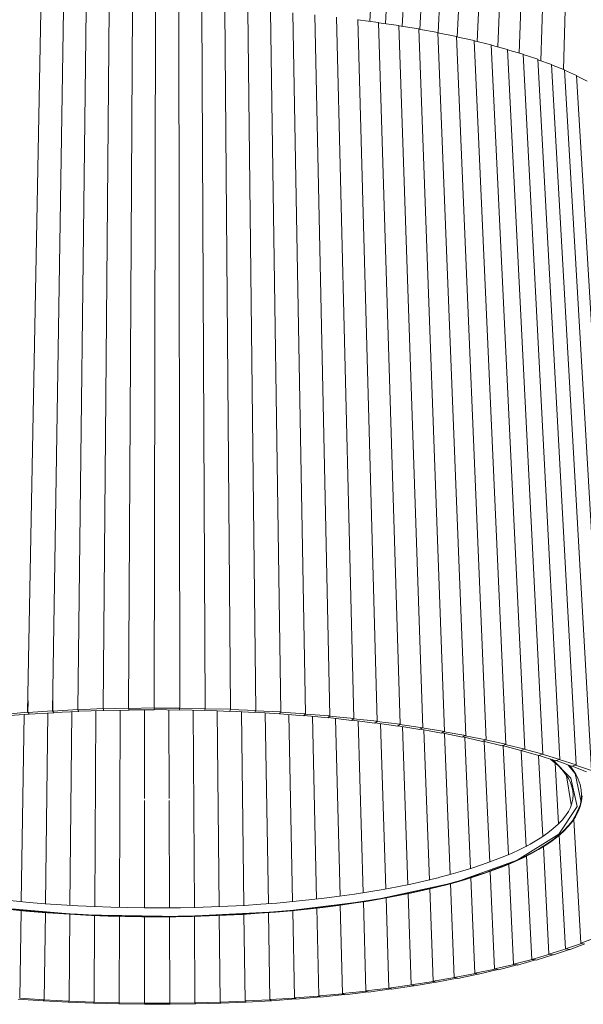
# Model space of a CAD drawing. Header units: millimetres. Extents: x 2868 to 11019, y -1415 to 7989.
# Tile 2 of 83: x 5783 to 6048, y -885 to -422. Entities that reach past the tile are written whole.
import ezdxf

# ---------------------------------------------------------------- set-up
doc = ezdxf.new("R2010")
doc.units = ezdxf.units.MM
doc.layers.add('E-LITE-EQPM', color=7, linetype='Continuous', lineweight=20)

# ---------------------------------------------------------------- blocks, each defined once
blk = doc.blocks.new('64314-7L   _Suspended_tensor - 64314-44-7L SAMBA Black_ribbon beige pendant lamp ø450-7L-545827-00 Isometrico PDF')
at = {"layer": 'E-LITE-EQPM', "color": 253, "lineweight": 15, "true_color": 0xaaaaaa}
for p, q in [((2780.9, -184.59), (2772.59, -441.09)), ((2790.84, -183.33), (2783.15, -445.16)), ((2752.56, -189.13), (2742.6, -432.06)), ((2761.75, -187.49), (2752.3, -434.58)), ((2771.2, -185.98), (2762.31, -437.49)), ((2735.1, -192.77), (2724.22, -427.97)), ((2743.68, -190.89), (2733.23, -429.87)), ((2711.45, -199.06), (2699.48, -423.62)), ((2718.97, -196.86), (2707.32, -424.88)), ((2726.86, -194.76), (2715.58, -426.31)), ((2704.32, -201.36), (2692.07, -422.53)), ((2558.6, -416.62), (2554.59, -746.37)), ((2569.43, -416.25), (2566.52, -745.96)), ((2580.31, -416.02), (2578.52, -745.7)), ((2591.21, -415.94), (2590.54, -745.6)), ((2602.11, -416.01), (2602.56, -745.67)), ((2613, -416.22), (2614.56, -745.89)), ((2623.83, -416.58), (2626.51, -746.28)), ((2537.21, -417.79), (2531.01, -747.68)), ((2547.86, -417.14), (2542.74, -746.95)), ((2634.59, -417.08), (2638.38, -746.82)), ((2645.24, -417.72), (2650.14, -747.52)), ((2655.78, -418.51), (2661.76, -748.38)), ((2666.17, -419.43), (2673.23, -749.39)), ((2676.38, -420.5), (2684.5, -750.56)), ((2686.41, -421.7), (2695.56, -751.87)), ((2686.41, -421.84), (2696.21, -423.03)), ((2696.21, -423.03), (2706.39, -753.33)), ((2696.21, -423.17), (2705.77, -424.49)), ((2705.77, -424.49), (2716.95, -754.94)), ((2705.78, -424.64), (2715.07, -426.08)), ((2715.07, -426.08), (2727.22, -756.68)), ((2715.08, -426.23), (2724.09, -427.79)), ((2724.09, -427.79), (2737.17, -758.56)), ((2724.09, -427.94), (2732.8, -429.61)), ((2732.8, -429.61), (2746.8, -760.57)), ((2732.8, -429.78), (2741.18, -431.56)), ((2741.18, -431.56), (2756.06, -762.71)), ((2741.19, -431.72), (2749.22, -433.61)), ((2749.22, -433.61), (2764.95, -764.96)), ((2749.23, -433.78), (2756.9, -435.77)), ((2756.9, -435.77), (2773.43, -767.34)), ((2756.91, -435.95), (2764.2, -438.03)), ((2764.2, -438.03), (2781.5, -769.82)), ((2764.2, -438.21), (2771.09, -440.38)), ((2771.09, -440.38), (2789.13, -772.41)), ((2771.1, -440.58), (2777.58, -442.82)), ((2777.58, -442.82), (2796.31, -775.1)), ((2777.59, -443.03), (2783.64, -445.35)), ((2783.64, -445.35), (2803.01, -777.88)), ((2783.65, -445.57), (2789.25, -447.95)), ((2789.25, -447.95), (2809.23, -780.75)), ((2789.27, -448.19), (2794.41, -450.63)), ((2531.21, -742.35), (2531.12, -747.82)), ((2542.9, -742.35), (2542.84, -747.08)), ((2554.7, -742.35), (2554.67, -746.51)), ((2566.52, -745.96), (2554.67, -746.51)), ((2566.7, -746.43), (2566.52, -745.96)), ((2566.6, -742.35), (2566.58, -746.09)), ((2578.52, -745.7), (2566.58, -746.09)), ((2578.62, -746.18), (2578.52, -745.7)), ((2590.54, -745.6), (2578.55, -745.83)), ((2602.56, -745.67), (2590.56, -745.74)), ((2602.56, -745.8), (2602.5, -746.14)), ((2614.56, -745.89), (2602.56, -745.8)), ((2531.01, -747.68), (2519.55, -748.7)), ((2520.16, -749.36), (2531.75, -748.61)), ((2531.38, -748.15), (2531.01, -747.68)), ((2542.74, -746.95), (2531.12, -747.82)), ((2531.34, -748.15), (2531.56, -748.49)), ((2531.75, -748.61), (2531.38, -748.15)), ((2531.56, -748.49), (2543.35, -747.89)), ((2543.05, -747.42), (2542.74, -746.95)), ((2554.59, -746.37), (2542.84, -747.08)), ((2543.01, -747.42), (2543.18, -747.76)), ((2543.35, -747.89), (2543.05, -747.42)), ((2543.27, -747.76), (2555.07, -747.32)), ((2554.83, -746.85), (2554.59, -746.37)), ((2554.79, -746.85), (2554.92, -747.19)), ((2555.07, -747.32), (2554.83, -746.85)), ((2555, -747.19), (2566.87, -746.91)), ((2566.66, -746.43), (2566.73, -746.77)), ((2566.87, -746.91), (2566.7, -746.43)), ((2566.73, -746.77), (2578.73, -746.65)), ((2578.58, -746.18), (2578.61, -746.52)), ((2578.73, -746.65), (2578.62, -746.18)), ((2578.7, -746.52), (2590.62, -746.56)), ((2590.54, -746.08), (2590.52, -746.42)), ((2590.62, -746.56), (2590.58, -746.08)), ((2590.61, -746.42), (2602.51, -746.62)), ((2602.5, -746.14), (2602.43, -746.48)), ((2602.43, -746.48), (2614.38, -746.85)), ((2602.51, -746.62), (2602.54, -746.14)), ((2614.43, -746.37), (2614.31, -746.71)), ((2614.38, -746.85), (2614.47, -746.37)), ((2614.4, -746.71), (2626.19, -747.23)), ((2614.54, -746.03), (2614.43, -746.37)), ((2626.51, -746.28), (2614.54, -746.03)), ((2626.31, -746.75), (2626.15, -747.09)), ((2626.19, -747.23), (2626.35, -746.75)), ((2626.23, -747.09), (2637.92, -747.77)), ((2626.47, -746.41), (2626.31, -746.75)), ((2638.38, -746.82), (2626.47, -746.41)), ((2638.11, -747.29), (2637.9, -747.63)), ((2637.92, -747.77), (2638.15, -747.29)), ((2637.99, -747.63), (2649.55, -748.46)), ((2638.32, -746.96), (2638.11, -747.29)), ((2650.14, -747.52), (2638.32, -746.96)), ((2649.81, -747.99), (2649.55, -748.32)), ((2649.55, -748.46), (2649.84, -747.99)), ((2649.63, -748.33), (2661.05, -749.31)), ((2650.06, -747.66), (2649.81, -747.99)), ((2661.76, -748.38), (2650.06, -747.66)), ((2661.05, -749.31), (2661.4, -748.85)), ((2661.37, -748.84), (2661.06, -749.17)), ((2661.15, -749.18), (2672.38, -750.31)), ((2661.67, -748.51), (2661.37, -748.84)), ((2673.23, -749.39), (2661.67, -748.51)), ((2672.38, -750.31), (2672.8, -749.85)), ((2672.77, -749.85), (2672.42, -750.17)), ((2672.5, -750.18), (2683.53, -751.47)), ((2673.11, -749.53), (2672.77, -749.85)), ((2684.5, -750.56), (2673.11, -749.53)), ((2683.53, -751.47), (2683.98, -751.05)), ((2683.98, -751.01), (2683.59, -751.33)), ((2683.67, -751.34), (2694.47, -752.77)), ((2684.37, -750.69), (2683.98, -751.01)), ((2695.56, -751.87), (2684.37, -750.69)), ((2694.47, -752.77), (2694.98, -752.35)), ((2694.98, -752.32), (2694.55, -752.63)), ((2694.62, -752.64), (2705.17, -754.21)), ((2695.42, -752), (2694.98, -752.32)), ((2706.39, -753.33), (2695.42, -752)), ((2705.17, -754.21), (2705.74, -753.8)), ((2705.74, -753.77), (2705.27, -754.08)), ((2705.27, -754.08), (2715.61, -755.8)), ((2706.22, -753.46), (2705.74, -753.77)), ((2716.95, -754.94), (2706.22, -753.46)), ((2716.76, -755.06), (2716.24, -755.36)), ((2727.22, -756.68), (2716.76, -755.06)), ((2715.61, -755.8), (2716.24, -755.39)), ((2716.24, -755.36), (2715.72, -755.66)), ((2715.8, -755.68), (2725.76, -757.52)), ((2726.46, -757.1), (2725.9, -757.39)), ((2725.97, -757.41), (2735.61, -759.38)), ((2727.02, -756.8), (2726.46, -757.1)), ((2737.17, -758.56), (2727.02, -756.8)), ((2736.36, -758.97), (2735.76, -759.25)), ((2735.83, -759.27), (2745.12, -761.37)), ((2736.96, -758.68), (2736.36, -758.97)), ((2736.95, -758.68), (2737.17, -758.56)), ((2746.8, -760.57), (2736.96, -758.68)), ((2745.93, -760.96), (2745.29, -761.24)), ((2745.36, -761.26), (2754.28, -763.48)), ((2746.56, -760.69), (2745.93, -760.96)), ((2746.56, -760.68), (2746.8, -760.57)), ((2756.06, -762.71), (2746.56, -760.69)), ((2755.14, -763.09), (2754.47, -763.36)), ((2754.53, -763.37), (2763.06, -765.72)), ((2755.81, -762.82), (2755.14, -763.09)), ((2755.81, -762.82), (2756.06, -762.71)), ((2764.95, -764.96), (2755.81, -762.82)), ((2763.98, -765.33), (2763.27, -765.59)), ((2763.27, -765.59), (2771.45, -768.06)), ((2764.68, -765.07), (2763.98, -765.33)), ((2764.68, -765.07), (2764.95, -764.96)), ((2773.43, -767.34), (2764.68, -765.07)), ((2771.45, -768.06), (2771.68, -767.98)), ((2772.42, -767.69), (2771.68, -767.94)), ((2771.73, -767.96), (2779.43, -770.52)), ((2773.16, -767.44), (2772.42, -767.69)), ((2773.15, -767.44), (2773.43, -767.34)), ((2781.5, -769.82), (2773.16, -767.44)), ((2779.43, -770.52), (2779.67, -770.44)), ((2780.44, -770.16), (2779.67, -770.4)), ((2779.72, -770.42), (2786.97, -773.08)), ((2781.21, -769.92), (2780.44, -770.16)), ((2781.21, -769.92), (2781.5, -769.82)), ((2789.13, -772.41), (2781.21, -769.92)), ((2786.66, -772.97), (2786.7, -773.66)), ((2786.97, -773.08), (2787.23, -773)), ((2788.03, -772.74), (2787.23, -772.97)), ((2787.28, -772.99), (2794.06, -775.74)), ((2788.83, -772.51), (2788.03, -772.74)), ((2788.82, -772.51), (2789.13, -772.41)), ((2796.31, -775.1), (2788.83, -772.51)), ((2788.07, -798.05), (2791.36, -856.37)), ((2781.18, -805.42), (2784.09, -858.99)), ((2765.8, -815.29), (2768.23, -863.93)), ((2773.73, -810.88), (2776.37, -861.52)), ((2757.45, -819.15), (2759.69, -866.23)), ((2748.68, -822.55), (2750.75, -868.42)), ((2730.04, -828.19), (2731.81, -872.42)), ((2739.54, -825.57), (2741.45, -870.49)), ((2710.09, -832.9), (2711.57, -875.9)), ((2720.22, -830.62), (2721.84, -874.23)), ((2678.14, -838.39), (2679.21, -880.07)), ((2689.03, -836.77), (2690.23, -878.82)), ((2699.69, -835.02), (2701.03, -877.43)), ((2527.93, -840.89), (2527.27, -882.13)), ((2539.35, -841.86), (2538.82, -882.92)), ((2550.89, -842.65), (2550.49, -883.55)), ((2562.53, -843.22), (2562.27, -884.02)), ((2621.19, -843.21), (2621.59, -884.01)), ((2632.83, -842.63), (2633.36, -883.53)), ((2644.37, -841.84), (2645.04, -882.89)), ((2655.78, -840.87), (2656.59, -882.1)), ((2667.05, -839.68), (2667.99, -881.16)), ((2574.24, -843.61), (2574.11, -884.33)), ((2585.98, -843.81), (2585.98, -884.49)), ((2597.74, -843.8), (2597.88, -884.49)), ((2609.49, -843.61), (2609.76, -884.33)), ((2791.68, -856.41), (2784.09, -858.99)), ((2786.3, -859.29), (2793.31, -856.6)), ((2798.5, -853.69), (2791.36, -856.37)), ((2791.36, -856.37), (2791.68, -856.41)), ((2792.52, -856.5), (2791.73, -856.39)), ((2776.73, -861.54), (2768.23, -863.93)), ((2784.4, -859.04), (2776.37, -861.52)), ((2776.37, -861.52), (2776.67, -861.56)), ((2777.46, -861.67), (2776.73, -861.54)), ((2778.19, -861.8), (2777.46, -861.67)), ((2778.5, -861.84), (2785.98, -859.25)), ((2784.09, -858.99), (2784.4, -859.04)), ((2785.22, -859.13), (2784.46, -859.02)), ((2785.98, -859.25), (2785.22, -859.13)), ((2785.98, -859.25), (2786.3, -859.29)), ((2759.96, -866.29), (2750.75, -868.42)), ((2768.52, -863.98), (2759.69, -866.23)), ((2759.69, -866.23), (2759.96, -866.29)), ((2760.69, -866.42), (2760.03, -866.27)), ((2761.35, -866.56), (2760.69, -866.42)), ((2761.63, -866.61), (2769.97, -864.24)), ((2768.23, -863.93), (2768.52, -863.98)), ((2769.28, -864.1), (2768.59, -863.96)), ((2769.97, -864.24), (2769.28, -864.1)), ((2769.97, -864.23), (2770.27, -864.28)), ((2770.27, -864.28), (2778.19, -861.8)), ((2778.19, -861.79), (2778.5, -861.84)), ((2741.77, -870.53), (2731.81, -872.42)), ((2733.44, -872.88), (2742.94, -870.86)), ((2751.01, -868.48), (2741.45, -870.49)), ((2741.45, -870.49), (2741.7, -870.55)), ((2742.36, -870.69), (2741.77, -870.53)), ((2742.94, -870.86), (2742.36, -870.69)), ((2742.94, -870.85), (2743.2, -870.91)), ((2743.2, -870.91), (2752.33, -868.77)), ((2750.75, -868.42), (2751.01, -868.48)), ((2751.71, -868.62), (2751.09, -868.46)), ((2752.33, -868.77), (2751.71, -868.62)), ((2752.33, -868.77), (2752.6, -868.83)), ((2752.6, -868.83), (2761.35, -866.56)), ((2761.35, -866.56), (2761.63, -866.61)), ((2722.06, -874.3), (2711.57, -875.9)), ((2712.98, -876.39), (2723.14, -874.64)), ((2732.04, -872.49), (2721.84, -874.23)), ((2722.64, -874.46), (2722.13, -874.28)), ((2723.14, -874.64), (2722.64, -874.46)), ((2723.06, -874.61), (2723.37, -874.7)), ((2723.37, -874.7), (2733.2, -872.81)), ((2731.81, -872.42), (2732.04, -872.49)), ((2732.66, -872.64), (2732.12, -872.47)), ((2733.2, -872.81), (2732.66, -872.64)), ((2733.11, -872.78), (2733.44, -872.88)), ((2679.36, -880.14), (2667.99, -881.16)), ((2690.4, -878.9), (2679.21, -880.07)), ((2679.77, -880.33), (2679.44, -880.14)), ((2680.26, -880.61), (2691.23, -879.28)), ((2701.21, -877.51), (2690.23, -878.82)), ((2690.86, -879.08), (2690.48, -878.89)), ((2691.23, -879.28), (2690.86, -879.08)), ((2691.17, -879.24), (2691.41, -879.35)), ((2691.41, -879.35), (2702.13, -877.87)), ((2711.77, -875.97), (2701.03, -877.43)), ((2701.71, -877.68), (2701.29, -877.5)), ((2702.13, -877.87), (2701.71, -877.68)), ((2702.06, -877.84), (2702.32, -877.94)), ((2702.32, -877.94), (2712.78, -876.33)), ((2712.31, -876.14), (2711.85, -875.96)), ((2712.78, -876.33), (2712.31, -876.14)), ((2712.7, -876.29), (2712.98, -876.39)), ((2526.6, -882.71), (2538.36, -883.42)), ((2538.74, -883), (2527.27, -882.13)), ((2538.55, -883.21), (2538.29, -883.5)), ((2538.29, -883.5), (2550.15, -884.05)), ((2538.82, -882.92), (2538.55, -883.21)), ((2538.59, -883.21), (2538.83, -883)), ((2550.44, -883.63), (2538.82, -882.92)), ((2550.3, -883.84), (2550.1, -884.14)), ((2550.1, -884.14), (2562.03, -884.53)), ((2550.49, -883.55), (2550.3, -883.84)), ((2562.23, -884.1), (2550.49, -883.55)), ((2562.13, -884.32), (2562, -884.61)), ((2562, -884.61), (2573.98, -884.85)), ((2562.27, -884.02), (2562.13, -884.32)), ((2574.09, -884.42), (2562.27, -884.02)), ((2574.04, -884.63), (2573.97, -884.93)), ((2573.97, -884.93), (2585.98, -885)), ((2574.11, -884.33), (2574.04, -884.63)), ((2574.08, -884.63), (2574.17, -884.42)), ((2585.99, -884.58), (2574.11, -884.33)), ((2597.9, -884.57), (2585.98, -884.49)), ((2585.98, -884.49), (2585.99, -884.79)), ((2585.98, -885), (2586.03, -884.79)), ((2585.99, -884.79), (2585.99, -885.09)), ((2586.03, -884.79), (2586.07, -884.58)), ((2609.8, -884.41), (2597.88, -884.49)), ((2597.88, -884.49), (2597.95, -884.79)), ((2597.99, -884.79), (2597.99, -884.57)), ((2597.99, -885), (2597.99, -884.79)), ((2598.01, -885.09), (2609.98, -884.84)), ((2621.65, -884.09), (2609.76, -884.33)), ((2609.76, -884.33), (2609.89, -884.62)), ((2609.93, -884.62), (2609.88, -884.41)), ((2609.98, -884.84), (2609.93, -884.62)), ((2610.03, -884.92), (2621.93, -884.51)), ((2633.44, -883.61), (2621.59, -884.01)), ((2621.59, -884.01), (2621.8, -884.3)), ((2621.84, -884.3), (2621.74, -884.09)), ((2621.93, -884.51), (2621.84, -884.3)), ((2622, -884.6), (2633.81, -884.03)), ((2645.13, -882.98), (2633.36, -883.53)), ((2633.36, -883.53), (2633.63, -883.82)), ((2633.67, -883.82), (2633.53, -883.61)), ((2633.81, -884.03), (2633.67, -883.82)), ((2633.9, -884.11), (2645.6, -883.39)), ((2656.7, -882.18), (2645.04, -882.89)), ((2645.13, -882.98), (2645.37, -883.18)), ((2645.41, -883.18), (2645.22, -882.97)), ((2645.37, -883.18), (2645.7, -883.47)), ((2645.6, -883.39), (2645.41, -883.18)), ((2645.7, -883.47), (2657.26, -882.59)), ((2668.12, -881.24), (2656.59, -882.1)), ((2656.7, -882.18), (2656.98, -882.39)), ((2657.02, -882.39), (2656.78, -882.18)), ((2657.26, -882.59), (2657.02, -882.39)), ((2657.38, -882.67), (2668.77, -881.64)), ((2668.49, -881.44), (2668.2, -881.23)), ((2668.77, -881.64), (2668.49, -881.44)), ((2668.91, -881.72), (2680.1, -880.53)), ((2680.1, -880.53), (2679.77, -880.33)), ((2585.99, -885.09), (2597.99, -885))]:
    blk.add_line(p, q, dxfattribs=at)
at = {"layer": 'E-LITE-EQPM', "color": 7, "lineweight": 15, "true_color": 0xfdfdfd}
for p, q in [((2529.42, -748.76), (2528, -836.78)), ((2540.57, -748.03), (2539.4, -837.72)), ((2551.82, -747.44), (2550.93, -838.52)), ((2563.15, -746.99), (2562.56, -839.19)), ((2574.55, -746.7), (2574.25, -839.56)), ((2585.98, -746.54), (2585.98, -788.21)), ((2597.42, -746.54), (2597.56, -788.21)), ((2608.85, -746.68), (2609.46, -839.51)), ((2620.25, -746.97), (2621.15, -839.12)), ((2631.58, -747.4), (2632.78, -838.55)), ((2642.84, -747.98), (2644.3, -837.77)), ((2653.99, -748.7), (2655.7, -836.75)), ((2665.02, -749.57), (2666.96, -835.61)), ((2675.89, -750.58), (2678.04, -834.25)), ((2686.6, -751.73), (2688.91, -832.63)), ((2697.1, -753.01), (2699.56, -830.8)), ((2707.39, -754.43), (2709.95, -828.83)), ((2717.43, -755.98), (2720.07, -826.63)), ((2727.22, -757.66), (2729.87, -824.03)), ((2736.72, -759.47), (2739.36, -821.31)), ((2745.92, -761.36), (2748.49, -818.25)), ((2754.79, -763.42), (2757.24, -814.83)), ((2763.32, -765.61), (2765.59, -811.01)), ((2771.5, -768.06), (2773.48, -806.15)), ((2779.33, -771.48), (2780.89, -800.21)), ((2784.41, -776.61), (2786.83, -791.14)), ((2585.98, -789.21), (2585.98, -790.32)), ((2585.98, -790.47), (2585.98, -839.7)), ((2597.56, -789.22), (2597.56, -790.33)), ((2597.56, -790.47), (2597.73, -839.73)), ((2791.38, -790.75), (2788.55, -796.81)), ((2791.59, -789.9), (2791.39, -790.72)), ((2788.49, -796.89), (2788.22, -797.29)), ((2788.03, -797.36), (2788.07, -798.05)), ((2765.79, -815.06), (2765.8, -815.29)), ((2748.66, -822.16), (2748.67, -822.38)), ((2710.08, -832.65), (2710.09, -832.9)), ((2678.14, -838.08), (2678.14, -838.3)), ((2550.9, -842.34), (2550.89, -842.65)), ((2562.53, -842.99), (2562.53, -843.22)), ((2621.19, -842.94), (2621.19, -843.21)), ((2632.82, -842.32), (2632.83, -842.63)), ((2667.05, -839.42), (2667.05, -839.68)), ((2574.24, -843.33), (2574.24, -843.61)), ((2585.98, -843.45), (2585.98, -843.81)), ((2597.74, -843.55), (2597.74, -843.8))]:
    blk.add_line(p, q, dxfattribs=at)
at = {"layer": 'E-LITE-EQPM', "color": 253, "lineweight": 15, "true_color": 0xaaaaaa}
for points in [[(2689.37, -836.74, 0), (2694.44, -835.92, 0), (2732.02, -827.7, 0), (2761.44, -817.22, 0), (2781.01, -805.08, 0), (2789.58, -791.99, 0), (2786.64, -778.71, 0), (2778.1, -769.94, 0)], [(2787.74, -786.59, 0), (2787.6, -784.67, 0), (2787.18, -782.74, 0), (2786.48, -780.79, 0), (2785.48, -778.81, 0), (2784.17, -776.82, 0), (2782.56, -774.81, 0), (2780.64, -772.79, 0), (2778.4, -770.78, 0), (2777.08, -769.74, 0)], [(2785.43, -772.48, 0), (2788.63, -776.48, 0), (2791.59, -789.9, 0)], [(2791.74, -786.59, 0), (2791.56, -784.1, 0), (2791.03, -781.63, 0), (2790.15, -779.2, 0), (2788.94, -776.81, 0), (2787.41, -774.46, 0), (2786.02, -772.73, 0)], [(2791.94, -786.91, 0), (2791.71, -789.43, 0), (2791.12, -791.93, 0), (2790.18, -794.4, 0), (2788.91, -796.81, 0), (2787.32, -799.17, 0), (2785.41, -801.47, 0), (2783.21, -803.73, 0), (2780.71, -805.94, 0), (2777.92, -808.1, 0), (2774.84, -810.21, 0), (2771.48, -812.27, 0), (2767.84, -814.29, 0), (2763.92, -816.26, 0), (2759.74, -818.17, 0), (2755.3, -820.04, 0), (2750.61, -821.85, 0), (2745.66, -823.6, 0), (2740.47, -825.3, 0), (2735.06, -826.93, 0), (2729.41, -828.5, 0), (2723.55, -830.01, 0), (2717.48, -831.44, 0), (2711.21, -832.81, 0), (2704.76, -834.11, 0), (2698.12, -835.33, 0), (2691.32, -836.48, 0), (2684.36, -837.55, 0), (2677.25, -838.55, 0), (2670.01, -839.46, 0), (2662.64, -840.29, 0), (2655.17, -841.04, 0), (2647.59, -841.71, 0), (2639.92, -842.28, 0), (2632.18, -842.78, 0), (2624.37, -843.19, 0), (2616.51, -843.51, 0), (2608.61, -843.74, 0), (2600.69, -843.88, 0), (2592.75, -843.94, 0), (2584.81, -843.9, 0), (2576.88, -843.78, 0), (2568.97, -843.57, 0), (2561.1, -843.27, 0), (2553.28, -842.89, 0), (2545.52, -842.42, 0), (2537.83, -841.86, 0), (2530.23, -841.22, 0), (2522.72, -840.49, 0)], [(2791.74, -786.59, 0), (2791.56, -789.08, 0), (2791.03, -791.55, 0), (2790.15, -793.99, 0), (2788.94, -796.38, 0), (2787.41, -798.72, 0), (2785.57, -801.02, 0), (2783.42, -803.27, 0), (2780.97, -805.47, 0), (2778.24, -807.63, 0), (2775.21, -809.74, 0), (2771.9, -811.8, 0), (2768.31, -813.82, 0), (2764.44, -815.79, 0), (2760.31, -817.71, 0), (2755.91, -819.58, 0), (2751.25, -821.4, 0), (2746.35, -823.16, 0), (2741.2, -824.86, 0), (2735.82, -826.5, 0), (2730.21, -828.08, 0), (2724.38, -829.59, 0), (2718.34, -831.04, 0), (2712.11, -832.42, 0), (2705.68, -833.73, 0), (2699.07, -834.96, 0), (2692.3, -836.12, 0), (2685.36, -837.2, 0), (2678.27, -838.21, 0), (2671.05, -839.13, 0), (2663.7, -839.97, 0), (2656.24, -840.73, 0), (2648.68, -841.41, 0), (2641.02, -842, 0), (2633.29, -842.51, 0), (2625.49, -842.93, 0), (2617.64, -843.26, 0), (2609.75, -843.5, 0), (2601.83, -843.66, 0), (2593.89, -843.73, 0), (2585.95, -843.71, 0), (2578.01, -843.6, 0), (2570.1, -843.4, 0), (2562.23, -843.12, 0), (2554.4, -842.75, 0), (2546.63, -842.29, 0), (2538.93, -841.74, 0), (2531.32, -841.11, 0), (2523.8, -840.39, 0)], [(2787.74, -786.59, 0), (2787.6, -788.51, 0), (2787.18, -790.45, 0), (2786.48, -792.4, 0), (2785.48, -794.38, 0), (2784.17, -796.37, 0), (2782.56, -798.38, 0), (2780.64, -800.39, 0), (2778.4, -802.41, 0), (2775.86, -804.41, 0), (2773.01, -806.4, 0), (2769.86, -808.36, 0), (2767.48, -809.69, 0)], [(2469.67, -832.19, 0), (2510.58, -839.06, 0), (2556.21, -843.01, 0), (2603.9, -843.8, 0), (2650.89, -841.39, 0), (2689.3, -836.75, 0)]]:
    blk.add_polyline3d(points, dxfattribs=at)
at = {"layer": 'E-LITE-EQPM', "color": 7, "lineweight": 15, "true_color": 0xfdfdfd}
for points in [[(2767.48, -809.69, 0), (2766.42, -810.29, 0), (2762.69, -812.19, 0), (2758.68, -814.05, 0), (2754.4, -815.87, 0), (2749.85, -817.65, 0), (2745.05, -819.37, 0), (2740.09, -821.01, 0)], [(2739.99, -821.04, 0), (2734.69, -822.66, 0), (2729.17, -824.22, 0), (2724.34, -825.47, 0)], [(2602.85, -839.64, 0), (2601.77, -839.66, 0), (2593.88, -839.73, 0), (2585.98, -839.71, 0), (2578.09, -839.6, 0), (2570.23, -839.4, 0), (2562.4, -839.12, 0), (2554.61, -838.75, 0), (2546.89, -838.29, 0), (2539.24, -837.75, 0), (2531.67, -837.13, 0), (2524.2, -836.41, 0), (2516.84, -835.62, 0), (2509.6, -834.75, 0), (2502.5, -833.79, 0), (2495.53, -832.76, 0), (2488.73, -831.65, 0), (2482.08, -830.47, 0), (2475.62, -829.21, 0), (2470.22, -828.08, 0)], [(2724.16, -825.52, 0), (2723.41, -825.71, 0), (2717.45, -827.14, 0), (2711.28, -828.51, 0), (2704.91, -829.8, 0), (2698.37, -831.02, 0), (2691.65, -832.17, 0), (2684.77, -833.25, 0), (2677.74, -834.24, 0), (2670.57, -835.16, 0), (2663.27, -836, 0), (2655.86, -836.75, 0), (2648.35, -837.42, 0), (2640.74, -838.01, 0), (2633.05, -838.52, 0), (2625.3, -838.93, 0), (2617.49, -839.26, 0), (2609.65, -839.51, 0), (2602.98, -839.64, 0)]]:
    blk.add_polyline3d(points, dxfattribs=at)

msp = doc.modelspace()

# ---------------------------------------------------------------- block references
at = {"layer": 'E-LITE-EQPM', "color": 253, "lineweight": 15, "true_color": 0xaaaaaa}
msp.add_blockref('64314-7L   _Suspended_tensor - 64314-44-7L SAMBA Black_ribbon beige pendant lamp ø450-7L-545827-00 Isometrico PDF', (3255.83, 0), dxfattribs=at)

doc.saveas('drawing.dxf')
